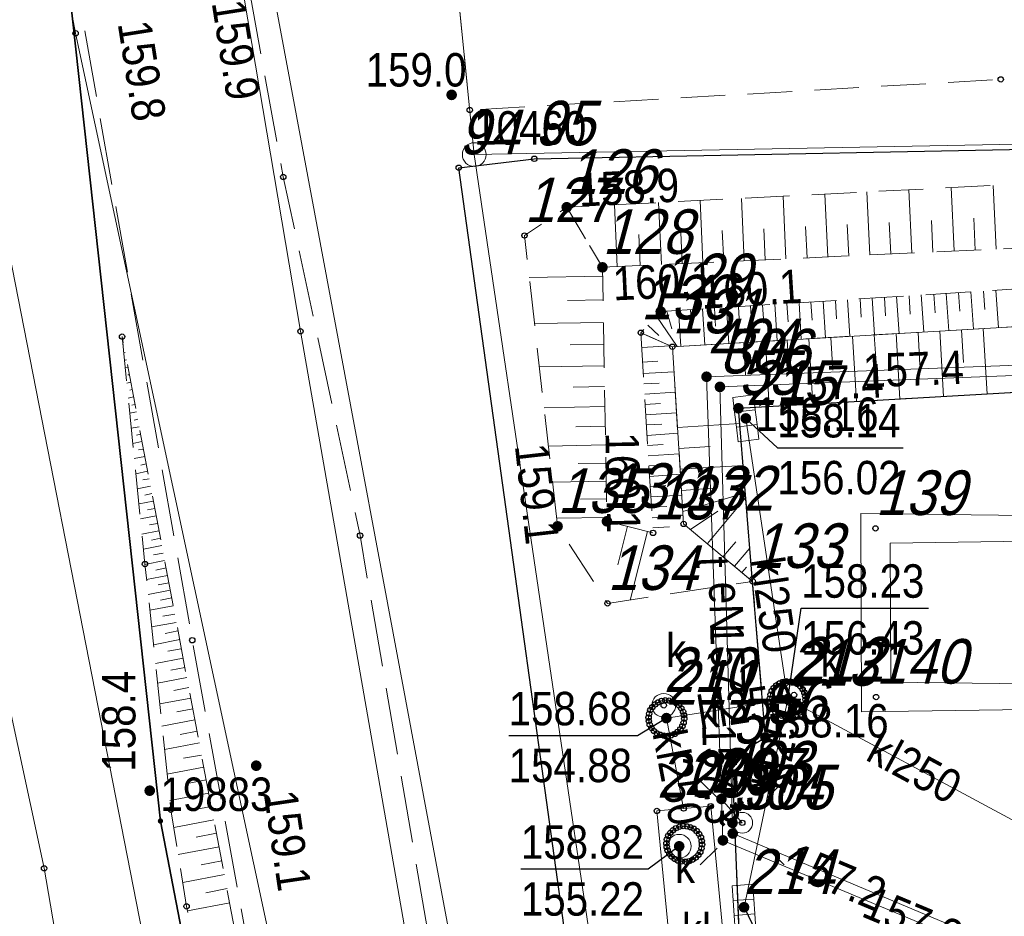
# Model space of a CAD drawing. Header units: metres. Extents: x 5548743 to 5556416, y 5707500 to 5714000.
# Tile 83 of 244: x 5554610 to 5554643, y 5709590 to 5709620. Entities that reach past the tile are written whole.
import ezdxf
from ezdxf.enums import TextEntityAlignment as Align

# ---------------------------------------------------------------- set-up
doc = ezdxf.new("R2010")
doc.units = ezdxf.units.M
for name, pattern in [('1.5_0.75', [2.25, 1.5, -0.75]), ('2.25_0.75', [3, 2.25, -0.75]), ('219-1000', [0])]:
    doc.linetypes.add(name, pattern=pattern)
doc.layers.get('0').update_dxf_attribs({"color": 2, "lineweight": 5})
doc.styles.get("Standard").update_dxf_attribs({"font": 'Working1250', "width": 0.75})
doc.linetypes.add('902-1000', pattern='A,5,0,[1,ksztalty.shx,S=1,R=0,X=0,Y=0],5', length=10)
doc.linetypes.add('otdn_1000', pattern='A,7,0,[21,ksztalty.shx,S=0.7,R=0,X=0,Y=0]', length=7)

# ---------------------------------------------------------------- blocks, each defined once
blk = doc.blocks.new('203')
at = {"linetype": 'Continuous', "lineweight": 0}
h = blk.add_hatch(color=0, dxfattribs=at)
edge = h.paths.add_edge_path()
edge.add_arc((0, 0), 0.09, 0, 360)
blk = doc.blocks.new('202')
at = {"color": 0, "linetype": 'Continuous', "lineweight": 0}
blk.add_circle((0, 0), 0.4, dxfattribs=at)
blk = doc.blocks.new('US05')
at = {"color": 0, "linetype": 'Continuous', "lineweight": 13}
for p, q in [((-0.75, -0.35), (-0.75, 0.35)), ((-0.75, 0.35), (-0.25, 0.35)), ((-0.25, -0.35), (-0.25, 0.35)), ((-0.25, 0.35), (0.25, 0.35)), ((0.25, -0.35), (0.25, 0.35)), ((0.25, 0.35), (0.75, 0.35)), ((0.75, -0.35), (0.75, 0.35)), ((-0.75, -0.35), (-0.25, -0.35)), ((-0.25, -0.35), (0.25, -0.35)), ((0.25, -0.35), (0.75, -0.35))]:
    blk.add_line(p, q, dxfattribs=at)
blk = doc.blocks.new('PW01')
at = {"linetype": 'Continuous', "lineweight": 13}
h = blk.add_hatch(color=0, dxfattribs=at)
edge = h.paths.add_edge_path()
edge.add_arc((0, 0), 0.18, 0, 360)
blk = doc.blocks.new('SM01')
at = {"color": 0, "linetype": 'Continuous', "lineweight": 13}
for p, q in [((-0.848, 0.848), (-1.414, 1.414)), ((0.849, 0.848), (1.414, 1.414)), ((-0.848, -0.849), (-1.414, -1.414)), ((0.849, -0.849), (1.414, -1.414))]:
    blk.add_line(p, q, dxfattribs=at)
blk.add_circle((0, 0), 0.35, dxfattribs=at)
blk = doc.blocks.new('US22')
at = {"color": 0, "linetype": 'Continuous', "lineweight": 0}
blk.add_circle((0, 0), 0.4, dxfattribs=at)
blk = doc.blocks.new('PIKIETAW1891')
at = {"color": 0}
blk.add_circle((0, 0), 0.09, dxfattribs=at)

msp = doc.modelspace()

# ---------------------------------------------------------------- linework, layer by layer
at = {"layer": '000 Inne (niezydentyfikowane)', "color": 7, "linetype": 'CONTINUOUS', "lineweight": 18, "flags": 128}
for points in [[(5554640.1, 5709612.61), (5554640, 5709614.74)], [(5554641.52, 5709612.68), (5554641.42, 5709614.81)], [(5554642.94, 5709612.74), (5554642.84, 5709614.88)], [(5554633.08, 5709612.29), (5554632.98, 5709614.38)], [(5554634.47, 5709612.35), (5554634.38, 5709614.45)], [(5554635.87, 5709612.42), (5554635.78, 5709614.52)], [(5554637.28, 5709612.48), (5554637.18, 5709614.59)], [(5554638.69, 5709612.55), (5554638.59, 5709614.67)], [(5554630.2, 5709612.15), (5554630.1, 5709614.23)], [(5554631.68, 5709612.22), (5554631.59, 5709614.31)], [(5554640.81, 5709612.64), (5554640.76, 5709613.71)], [(5554642.23, 5709612.71), (5554642.18, 5709613.78)], [(5554635.17, 5709612.38), (5554635.13, 5709613.43)], [(5554636.58, 5709612.45), (5554636.53, 5709613.5)], [(5554637.98, 5709612.51), (5554637.93, 5709613.57)], [(5554639.39, 5709612.58), (5554639.34, 5709613.64)], [(5554630.97, 5709612.19), (5554630.92, 5709613.23)], [(5554632.38, 5709612.25), (5554632.33, 5709613.3)], [(5554633.78, 5709612.32), (5554633.73, 5709613.37)], [(5554629.71, 5709611.83), (5554627.24, 5709611.79)], [(5554638.36, 5709611.07), (5554638.4, 5709610.45)], [(5554638.77, 5709611.09), (5554638.85, 5709609.86)], [(5554639.18, 5709611.12), (5554639.22, 5709610.5)], [(5554639.59, 5709611.15), (5554639.67, 5709609.91)], [(5554640.01, 5709611.17), (5554640.05, 5709610.55)], [(5554640.42, 5709611.2), (5554640.5, 5709609.96)], [(5554640.84, 5709611.23), (5554640.88, 5709610.6)], [(5554641.26, 5709611.25), (5554641.34, 5709610)], [(5554641.67, 5709611.28), (5554641.71, 5709610.66)], [(5554642.09, 5709611.31), (5554642.17, 5709610.05)], [(5554642.51, 5709611.33), (5554642.55, 5709610.71)], [(5554642.93, 5709611.36), (5554643.01, 5709610.1)], [(5554629.72, 5709611.04), (5554628.52, 5709611.02)], [(5554633.06, 5709610.73), (5554633.14, 5709609.52)], [(5554633.47, 5709610.76), (5554633.5, 5709610.15)], [(5554633.87, 5709610.78), (5554633.95, 5709609.57)], [(5554634.27, 5709610.81), (5554634.31, 5709610.2)], [(5554634.68, 5709610.83), (5554634.76, 5709609.62)], [(5554635.08, 5709610.86), (5554635.12, 5709610.25)], [(5554635.49, 5709610.89), (5554635.57, 5709609.67)], [(5554635.9, 5709610.91), (5554635.94, 5709610.3)], [(5554636.31, 5709610.94), (5554636.38, 5709609.71)], [(5554636.71, 5709610.96), (5554636.75, 5709610.35)], [(5554637.12, 5709610.99), (5554637.2, 5709609.76)], [(5554637.53, 5709611.02), (5554637.57, 5709610.4)], [(5554637.94, 5709611.04), (5554638.02, 5709609.81)], [(5554631.52, 5709610.49), (5554632.21, 5709609.47)], [(5554631.86, 5709610.65), (5554632.03, 5709610.06)], [(5554632.26, 5709610.68), (5554632.34, 5709609.48)], [(5554632.66, 5709610.7), (5554632.7, 5709610.1)], [(5554629.73, 5709610.28), (5554627.42, 5709610.24)], [(5554631.23, 5709610.19), (5554631.6, 5709609.84)], [(5554642.5, 5709610.07), (5554642.63, 5709607.87)], [(5554613.56, 5709609.77), (5554613.55, 5709609.77)], [(5554637.38, 5709609.77), (5554637.44, 5709608.67)], [(5554638.11, 5709609.82), (5554638.24, 5709607.62)], [(5554638.84, 5709609.86), (5554638.91, 5709608.76)], [(5554639.57, 5709609.9), (5554639.7, 5709607.7)], [(5554640.31, 5709609.94), (5554640.37, 5709608.85)], [(5554641.04, 5709609.99), (5554641.17, 5709607.79)], [(5554641.77, 5709610.03), (5554641.84, 5709608.93)], [(5554613.6, 5709609.52), (5554613.59, 5709609.52)], [(5554629.75, 5709609.54), (5554628.62, 5709609.52)], [(5554631.02, 5709609.43), (5554631.98, 5709609.49)], [(5554634.45, 5709609.6), (5554634.51, 5709608.5)], [(5554635.18, 5709609.64), (5554635.31, 5709607.45)], [(5554635.91, 5709609.69), (5554635.98, 5709608.59)], [(5554636.64, 5709609.73), (5554636.77, 5709607.53)], [(5554613.65, 5709609.27), (5554613.6, 5709609.26)], [(5554613.7, 5709609.02), (5554613.66, 5709609.01)], [(5554613.75, 5709608.77), (5554613.66, 5709608.75)], [(5554629.76, 5709608.82), (5554627.58, 5709608.78)], [(5554631.05, 5709608.94), (5554631.56, 5709608.97)], [(5554613.79, 5709608.52), (5554613.74, 5709608.51)], [(5554631.07, 5709608.56), (5554632.1, 5709608.62)], [(5554613.84, 5709608.27), (5554613.71, 5709608.24)], [(5554629.77, 5709608.12), (5554628.72, 5709608.1)], [(5554631.09, 5709608.21), (5554631.61, 5709608.24)], [(5554613.94, 5709607.77), (5554613.76, 5709607.73)], [(5554613.89, 5709608.02), (5554613.81, 5709608)], [(5554631.12, 5709607.86), (5554632.15, 5709607.93)], [(5554613.98, 5709607.52), (5554613.88, 5709607.5)], [(5554629.78, 5709607.45), (5554627.74, 5709607.41)], [(5554631.14, 5709607.52), (5554631.65, 5709607.55)], [(5554614.03, 5709607.27), (5554613.81, 5709607.23)], [(5554631.16, 5709607.17), (5554632.19, 5709607.24)], [(5554614.13, 5709606.77), (5554613.86, 5709606.72)], [(5554614.08, 5709607.02), (5554613.96, 5709606.99)], [(5554629.79, 5709606.79), (5554628.8, 5709606.77)], [(5554631.18, 5709606.83), (5554631.7, 5709606.86)], [(5554632.22, 5709606.74), (5554634.31, 5709606.88)], [(5554614.17, 5709606.52), (5554614.03, 5709606.49)], [(5554631.2, 5709606.48), (5554632.24, 5709606.55)], [(5554614.22, 5709606.27), (5554613.91, 5709606.21)], [(5554629.8, 5709606.16), (5554627.88, 5709606.12)], [(5554631.22, 5709606.14), (5554631.74, 5709606.17)], [(5554632.27, 5709606.04), (5554633.32, 5709606.11)], [(5554614.32, 5709605.77), (5554613.96, 5709605.7)], [(5554614.27, 5709606.02), (5554614.1, 5709605.99)], [(5554631.24, 5709605.79), (5554632.28, 5709605.86)], [(5554614.36, 5709605.52), (5554614.18, 5709605.48)], [(5554629.82, 5709605.54), (5554628.88, 5709605.53)], [(5554631.26, 5709605.45), (5554631.78, 5709605.48)], [(5554632.31, 5709605.34), (5554634.43, 5709605.47)], [(5554614.41, 5709605.27), (5554614.01, 5709605.19)], [(5554631.28, 5709605.1), (5554632.32, 5709605.17)], [(5554614.51, 5709604.77), (5554614.06, 5709604.68)], [(5554614.46, 5709605.02), (5554614.25, 5709604.98)], [(5554629.83, 5709604.94), (5554628.02, 5709604.91)], [(5554631.31, 5709604.76), (5554631.83, 5709604.79)], [(5554614.55, 5709604.52), (5554614.32, 5709604.47)], [(5554631.33, 5709604.41), (5554632.37, 5709604.47)], [(5554632.36, 5709604.63), (5554633.42, 5709604.7)], [(5554632.4, 5709603.92), (5554634.5, 5709604.55)], [(5554614.6, 5709604.27), (5554614.12, 5709604.18)], [(5554629.84, 5709604.35), (5554628.96, 5709604.33)], [(5554633.23, 5709602.84), (5554634.52, 5709604.39)], [(5554614.65, 5709604.02), (5554614.4, 5709603.97)], [(5554631.35, 5709604.06), (5554631.87, 5709604.09)], [(5554631.37, 5709603.71), (5554632.41, 5709603.78)], [(5554632.66, 5709603.31), (5554633.58, 5709603.93)], [(5554614.7, 5709603.77), (5554614.17, 5709603.67)], [(5554614.74, 5709603.52), (5554614.47, 5709603.47)], [(5554629.85, 5709603.72), (5554628.16, 5709603.69)], [(5554614.79, 5709603.27), (5554614.22, 5709603.16)], [(5554630.54, 5709603.42), (5554630.22, 5709602.12)], [(5554631.21, 5709603.25), (5554630.63, 5709600.94)], [(5554631.39, 5709603.37), (5554631.95, 5709603.4)], [(5554614.84, 5709603.02), (5554614.54, 5709602.96)], [(5554633.76, 5709602.4), (5554634.18, 5709602.9)], [(5554614.89, 5709602.77), (5554614.27, 5709602.65)], [(5554614.93, 5709602.52), (5554614.61, 5709602.46)], [(5554634.14, 5709602.08), (5554634.66, 5709602.69)], [(5554614.98, 5709602.27), (5554614.32, 5709602.14)], [(5554615.03, 5709602.02), (5554614.69, 5709601.95)], [(5554634.39, 5709601.87), (5554634.54, 5709602.05)], [(5554615.08, 5709601.77), (5554614.37, 5709601.63)], [(5554615.12, 5709601.52), (5554614.76, 5709601.45)], [(5554634.64, 5709601.66), (5554634.73, 5709601.77)], [(5554615.17, 5709601.27), (5554614.43, 5709601.13)], [(5554615.22, 5709601.01), (5554614.84, 5709600.94)], [(5554615.27, 5709600.75), (5554614.48, 5709600.6)], [(5554615.32, 5709600.47), (5554614.92, 5709600.4)], [(5554615.37, 5709600.19), (5554614.54, 5709600.04)], [(5554615.43, 5709599.91), (5554615, 5709599.82)], [(5554615.49, 5709599.61), (5554614.61, 5709599.44)], [(5554615.54, 5709599.3), (5554615.09, 5709599.22)], [(5554615.6, 5709598.99), (5554614.67, 5709598.81)], [(5554615.66, 5709598.67), (5554615.19, 5709598.58)], [(5554615.73, 5709598.34), (5554614.74, 5709598.15)], [(5554615.79, 5709598), (5554615.29, 5709597.9)], [(5554615.86, 5709597.64), (5554614.82, 5709597.45)], [(5554615.93, 5709597.28), (5554615.39, 5709597.18)], [(5554616, 5709596.91), (5554614.89, 5709596.7)], [(5554616.07, 5709596.53), (5554615.5, 5709596.42)], [(5554616.15, 5709596.14), (5554614.98, 5709595.91)], [(5554616.22, 5709595.73), (5554615.62, 5709595.62)], [(5554616.3, 5709595.32), (5554615.06, 5709595.08)], [(5554616.38, 5709594.89), (5554615.75, 5709594.77)], [(5554616.47, 5709594.45), (5554615.16, 5709594.2)], [(5554616.55, 5709594), (5554615.88, 5709593.87)], [(5554616.64, 5709593.55), (5554615.29, 5709593.29)], [(5554616.72, 5709593.1), (5554616.04, 5709592.97)], [(5554616.81, 5709592.64), (5554615.44, 5709592.38)], [(5554616.9, 5709592.17), (5554616.21, 5709592.04)], [(5554616.99, 5709591.71), (5554615.59, 5709591.44)], [(5554617.08, 5709591.24), (5554616.37, 5709591.1)], [(5554617.17, 5709590.76), (5554615.75, 5709590.49)]]:
    msp.add_lwpolyline(points, dxfattribs=at)
at = {"layer": '216-obręb ewidencyjny', "color": 7, "linetype": 'CONTINUOUS', "lineweight": 25, "flags": 128}
for points in [[(5555256.15, 5709556.47), (5555010.66, 5709588.18), (5555014.08, 5709614.94), (5555004.95, 5709615.36), (5555002.58, 5709615.56), (5554879.17, 5709626.54), (5554702.25, 5709646.33), (5554701.94, 5709646.42), (5554667.79, 5709656.98), (5554640.74, 5709652.53), (5554641.5, 5709658.27), (5554621.17, 5709654.39), (5554605.07, 5709652.74), (5554608.31, 5709640.8), (5554611.39, 5709625), (5554614.84, 5709593.51), (5554621.43, 5709559.47), (5554623.68, 5709547.83), (5554172.37, 5709623.65), (5554130.29, 5709630.74), (5554132.49, 5709638.43), (5554139.83, 5709664.15)], [(5554139.83, 5709664.15), (5554132.49, 5709638.43), (5554130.29, 5709630.74), (5554172.37, 5709623.65), (5554623.68, 5709547.83), (5554621.43, 5709559.47), (5554614.84, 5709593.51), (5554611.39, 5709625), (5554608.31, 5709640.8), (5554605.07, 5709652.74), (5554621.17, 5709654.39), (5554641.5, 5709658.27), (5554640.74, 5709652.53), (5554667.79, 5709656.98), (5554701.94, 5709646.42), (5554702.25, 5709646.33), (5554879.17, 5709626.54), (5555002.58, 5709615.56), (5555004.95, 5709615.36), (5555014.08, 5709614.94), (5555010.66, 5709588.18), (5555256.15, 5709556.47)]]:
    msp.add_lwpolyline(points, dxfattribs=at)
at = {"layer": '217-kontur klasyfikacyjny', "color": 3, "linetype": 'CONTINUOUS', "lineweight": 18, "flags": 128}
for points in [[(5554614.84, 5709593.51), (5554611.39, 5709625)], [(5554621.43, 5709559.47), (5554614.84, 5709593.51)]]:
    msp.add_lwpolyline(points, dxfattribs=at)
at = {"layer": '218-kontur użytku gruntowego', "color": 3, "linetype": 'CONTINUOUS', "lineweight": 18, "flags": 128}
for points in [[(5554623.71, 5709632.74), (5554625.39, 5709615.92)], [(5554625.39, 5709615.92), (5554623.71, 5709632.74)], [(5554611.39, 5709625), (5554614.84, 5709593.51)], [(5554614.84, 5709593.51), (5554611.39, 5709625)], [(5554625.39, 5709615.92), (5554701.97, 5709617.38)], [(5554701.97, 5709617.38), (5554625.39, 5709615.92)], [(5554632.15, 5709570.19), (5554625.39, 5709615.92)], [(5554625.39, 5709615.92), (5554632.15, 5709570.19)], [(5554614.84, 5709593.51), (5554621.43, 5709559.47)], [(5554621.43, 5709559.47), (5554614.84, 5709593.51)]]:
    msp.add_lwpolyline(points, dxfattribs=at)
at = {"layer": '219-działka ewidencyjna', "color": 7, "linetype": '219-1000', "lineweight": 18, "flags": 128}
for points in [[(5554623.71, 5709632.74), (5554625.39, 5709615.92)], [(5554611.39, 5709625), (5554614.84, 5709593.51)], [(5554625.39, 5709615.92), (5554701.97, 5709617.38)], [(5554625.39, 5709615.92), (5554632.15, 5709570.19)], [(5554614.84, 5709593.51), (5554621.43, 5709559.47)]]:
    msp.add_lwpolyline(points, dxfattribs=at)
at = {"layer": 'jezdnia', "color": 7, "linetype": '2.25_0.75', "lineweight": 18, "flags": 128}
msp.add_lwpolyline([(5554658.91, 5709371.87), (5554664.53, 5709372.48), (5554659.59, 5709396.48), (5554650.9, 5709444.26), (5554651.28, 5709445.47), (5554651.86, 5709446.44), (5554652.7, 5709447.03), (5554653.9, 5709447.4), (5554654.71, 5709447.41), (5554655.85, 5709447.23), (5554656, 5709451.36), (5554653.44, 5709452.64), (5554652, 5709453.72), (5554650.59, 5709454.9), (5554649.2, 5709456.29), (5554648.4, 5709457.78), (5554639.8, 5709504.06), (5554632.33, 5709545.21), (5554629.23, 5709561.24), (5554627.12, 5709570.55), (5554621.55, 5709603.11), (5554618.97, 5709615.17), (5554615.23, 5709635.78), (5554612.33, 5709652.7), (5554606.36, 5709651.55), (5554608.39, 5709640.6), (5554611.47, 5709624.79), (5554615.91, 5709599.59), (5554620.58, 5709573.98), (5554624.02, 5709556.46), (5554630.29, 5709523.6), (5554636.37, 5709489.81), (5554643.04, 5709453.66), (5554650.3, 5709414.32)], close=True, dxfattribs=at)
at = {"layer": 'komora podziemna', "color": 34, "linetype": 'CONTINUOUS', "lineweight": 18, "flags": 128}
for points in [[(5554636.31, 5709597.15), (5554636.21, 5709597.08), (5554636.09, 5709597.03), (5554635.97, 5709597.01), (5554635.84, 5709597.02), (5554635.72, 5709597.05), (5554635.61, 5709597.1), (5554635.51, 5709597.18), (5554635.43, 5709597.28), (5554635.37, 5709597.39), (5554635.34, 5709597.51), (5554635.33, 5709597.63), (5554635.35, 5709597.76), (5554635.39, 5709597.88), (5554635.46, 5709597.98), (5554635.55, 5709598.07), (5554635.65, 5709598.14), (5554635.77, 5709598.19), (5554635.89, 5709598.21), (5554636.02, 5709598.2), (5554636.14, 5709598.17), (5554636.25, 5709598.12), (5554636.35, 5709598.04), (5554636.43, 5709597.94), (5554636.49, 5709597.83), (5554636.52, 5709597.71), (5554636.53, 5709597.59), (5554636.51, 5709597.46), (5554636.47, 5709597.34), (5554636.4, 5709597.24)], [(5554632.45, 5709596.95), (5554632.43, 5709596.82), (5554632.39, 5709596.7), (5554632.32, 5709596.6), (5554632.23, 5709596.51), (5554632.13, 5709596.44), (5554632.01, 5709596.39), (5554631.89, 5709596.37), (5554631.76, 5709596.38), (5554631.64, 5709596.41), (5554631.53, 5709596.46), (5554631.43, 5709596.54), (5554631.35, 5709596.64), (5554631.29, 5709596.75), (5554631.26, 5709596.87), (5554631.25, 5709596.99), (5554631.27, 5709597.12), (5554631.31, 5709597.24), (5554631.38, 5709597.34), (5554631.47, 5709597.43), (5554631.57, 5709597.5), (5554631.69, 5709597.55), (5554631.81, 5709597.57), (5554631.94, 5709597.56), (5554632.06, 5709597.53), (5554632.17, 5709597.48), (5554632.27, 5709597.4), (5554632.35, 5709597.3), (5554632.41, 5709597.19), (5554632.44, 5709597.07)], [(5554631.91, 5709593.01), (5554631.98, 5709593.11), (5554632.07, 5709593.2), (5554632.17, 5709593.27), (5554632.29, 5709593.32), (5554632.41, 5709593.34), (5554632.54, 5709593.33), (5554632.66, 5709593.3), (5554632.77, 5709593.25), (5554632.87, 5709593.17), (5554632.95, 5709593.07), (5554633.01, 5709592.96), (5554633.04, 5709592.84), (5554633.05, 5709592.72), (5554633.03, 5709592.59), (5554632.99, 5709592.47), (5554632.92, 5709592.37), (5554632.83, 5709592.28), (5554632.73, 5709592.21), (5554632.61, 5709592.16), (5554632.49, 5709592.14), (5554632.36, 5709592.15), (5554632.24, 5709592.18), (5554632.13, 5709592.23), (5554632.03, 5709592.31), (5554631.95, 5709592.41), (5554631.89, 5709592.52), (5554631.86, 5709592.64), (5554631.85, 5709592.76), (5554631.87, 5709592.89)]]:
    msp.add_lwpolyline(points, close=True, dxfattribs=at)
at = {"layer": 'krawężnik', "color": 7, "linetype": 'CONTINUOUS', "lineweight": 25, "flags": 128}
msp.add_lwpolyline([(5554677.81, 5709590.15), (5554664.18, 5709590.22), (5554664.24, 5709579.54), (5554634.7, 5709579.65), (5554634.06, 5709595.67), (5554635.18, 5709596.32), (5554634.75, 5709601.57), (5554634.27, 5709607.39), (5554649.64, 5709608.28), (5554665.87, 5709609.13), (5554667.05, 5709599.23), (5554667.12, 5709597.37), (5554672.04, 5709597.45), (5554675.79, 5709597.52)], dxfattribs=at)
at = {"layer": 'obszar utwardzony', "color": 7, "linetype": '2.25_0.75', "lineweight": 18, "flags": 128}
msp.add_lwpolyline([(5554677.91, 5709600.06), (5554677.7, 5709599.31), (5554677.04, 5709598.2), (5554676.49, 5709597.72), (5554675.79, 5709597.52), (5554672.04, 5709597.45), (5554667.12, 5709597.37), (5554667.05, 5709599.23), (5554665.87, 5709609.13), (5554649.64, 5709608.28), (5554634.27, 5709607.39), (5554634.75, 5709601.57), (5554635.18, 5709596.32), (5554634.06, 5709595.67), (5554634.7, 5709579.65), (5554664.24, 5709579.54), (5554664.18, 5709590.22), (5554677.81, 5709590.15), (5554678.03, 5709590.03)], close=True, dxfattribs=at)
at = {"layer": 'ogrodzenie trwałe', "color": 7, "linetype": '902-1000', "lineweight": 25, "flags": 128}
for points in [[(5554624.87, 5709615.48), (5554627.41, 5709615.78), (5554647.95, 5709616.18), (5554701.93, 5709617.3), (5554702.05, 5709622.93), (5554728.35, 5709621.99), (5554746.46, 5709621.35), (5554749.56, 5709623.61), (5554750.11, 5709626.1)], [(5554648.86, 5709466.15), (5554643.91, 5709492.37), (5554641.9, 5709500.57), (5554630.47, 5709563.93), (5554629.61, 5709579.45), (5554629.45, 5709582.41), (5554624.87, 5709615.48)]]:
    msp.add_lwpolyline(points, dxfattribs=at)
at = {"layer": 'osadnik  szambo', "color": 34, "linetype": 'CONTINUOUS', "lineweight": 18, "flags": 128}
msp.add_lwpolyline([(5554631.53, 5709593.85), (5554632.43, 5709593.93), (5554633.34, 5709594.01), (5554634.51, 5709581.86), (5554632.71, 5709581.71)], close=True, dxfattribs=at)
at = {"layer": 'przewód elektroenergetyczny podziemny', "color": 1, "linetype": 'CONTINUOUS', "lineweight": 18, "flags": 128}
for points in [[(5554651.41, 5709608.79), (5554633.65, 5709608.11), (5554634.07, 5709593.45)], [(5554634.07, 5709593.45), (5554634.08, 5709593.09), (5554662.99, 5709580.92), (5554663.29, 5709580.66)], [(5554634.07, 5709593.45), (5554634.4, 5709593.45)]]:
    msp.add_lwpolyline(points, dxfattribs=at)
at = {"layer": 'przewód kanalizacyjny', "color": 34, "linetype": 'CONTINUOUS', "lineweight": 18, "flags": 128}
for points in [[(5554621.67, 5709547.97), (5554619.2, 5709559.26), (5554614.23, 5709589.77), (5554608.76, 5709617.68), (5554602.07, 5709652.86), (5554605.94, 5709655.91), (5554611.07, 5709659.82), (5554613.37, 5709661.63), (5554605.79, 5709707.36), (5554596.25, 5709754.27), (5554591.82, 5709777.21), (5554590.95, 5709785.95), (5554589.07, 5709797.29), (5554588.14, 5709807.44), (5554588.97, 5709814.09), (5554591.82, 5709825.03), (5554596.59, 5709838.94), (5554598.26, 5709847.02)], [(5554635.93, 5709597.61), (5554634.52, 5709607.05)], [(5554635.93, 5709597.61), (5554631.85, 5709596.97), (5554632.43, 5709593.93)], [(5554634.46, 5709590.61), (5554635.93, 5709597.61)], [(5554643.76, 5709593.39), (5554635.93, 5709597.61)]]:
    msp.add_lwpolyline(points, dxfattribs=at)
at = {"layer": 'przewód telekomunikacyjny podziemny', "color": 30, "linetype": 'CONTINUOUS', "lineweight": 18, "flags": 128}
for points in [[(5554611.99, 5709620), (5554605.74, 5709653.11), (5554598.77, 5709689.93)], [(5554617.6, 5709548.65), (5554617.08, 5709550.51), (5554616.13, 5709557.55), (5554615.71, 5709564.01), (5554610.93, 5709591.92), (5554608.23, 5709604.46), (5554604.56, 5709621.27), (5554600.27, 5709639.96), (5554597.48, 5709657.36), (5554597.89, 5709666.66)], [(5554612.33, 5709652.7), (5554619.55, 5709609.98), (5554623.12, 5709589.54), (5554629.02, 5709556.89), (5554636.14, 5709518.27), (5554642.17, 5709487.96), (5554645.79, 5709471.05), (5554649.61, 5709451.24), (5554662.91, 5709380.65), (5554664.92, 5709368.69), (5554670.16, 5709351.61), (5554673.16, 5709333.79), (5554678.66, 5709299.63), (5554685.34, 5709263.51), (5554690.84, 5709235.53), (5554692.14, 5709229.68), (5554697.24, 5709225.07)], [(5554617.57, 5709627.13), (5554626.14, 5709581.23), (5554633.6, 5709540.88), (5554642.21, 5709491.81), (5554647.76, 5709461.21), (5554649.7, 5709456.93), (5554652.39, 5709455.14), (5554652.51, 5709443.5)], [(5554611.99, 5709620), (5554619.29, 5709585.94), (5554626.13, 5709546.96), (5554633.52, 5709506.36), (5554639.31, 5709474.86), (5554643.97, 5709450.04), (5554648.73, 5709423.61), (5554655.96, 5709386.68), (5554660.9, 5709362.42)], [(5554652.03, 5709609.15), (5554633.2, 5709608.45), (5554633.7, 5709594.25)], [(5554633.7, 5709594.25), (5554633.75, 5709592.86), (5554662.88, 5709580.67), (5554663.29, 5709580.66)], [(5554633.7, 5709594.25), (5554634.4, 5709593.45)]]:
    msp.add_lwpolyline(points, dxfattribs=at)
at = {"layer": 'rzedna-Atr2', "color": 7, "flags": 128}
for points in [[(5554634.52, 5709607.05), (5554635.58, 5709606.06), (5554639.807, 5709606.06)], [(5554635.93, 5709597.61), (5554636.38, 5709600.67), (5554640.663, 5709600.67)], [(5554631.85, 5709596.97), (5554630.88, 5709596.38), (5554626.549, 5709596.38)], [(5554632.28, 5709592.66), (5554631.24, 5709591.89), (5554626.957, 5709591.89)], [(5554634.46, 5709590.61), (5554635.37, 5709588.72), (5554639.693, 5709588.72)]]:
    msp.add_lwpolyline(points, dxfattribs=at)
at = {"layer": 'skarpa nieumocniona', "color": 7, "linetype": '1.5_0.75', "lineweight": 18, "flags": 128}
for points in [[(5554629.7, 5709612.13), (5554647.4, 5709612.95), (5554670.62, 5709613.6), (5554672.99, 5709615.5), (5554647.47, 5709615.12), (5554628.5, 5709614.15)], [(5554629.7, 5709612.13), (5554647.4, 5709612.95), (5554670.62, 5709613.6), (5554672.99, 5709615.5), (5554647.47, 5709615.12), (5554628.5, 5709614.15)], [(5554630.99, 5709609.93), (5554631.4, 5709603.2), (5554629.85, 5709603.59), (5554629.7, 5709612.13), (5554628.5, 5709614.15), (5554627.08, 5709613.2), (5554628.19, 5709603.42), (5554629.87, 5709600.83), (5554634.75, 5709601.57), (5554632.43, 5709603.5), (5554632.05, 5709609.46)], [(5554630.99, 5709609.93), (5554631.4, 5709603.2), (5554629.85, 5709603.59), (5554629.7, 5709612.13), (5554628.5, 5709614.15), (5554627.08, 5709613.2), (5554628.19, 5709603.42), (5554629.87, 5709600.83), (5554634.75, 5709601.57), (5554632.43, 5709603.5), (5554632.05, 5709609.46)], [(5554632.05, 5709609.46), (5554649.43, 5709610.48), (5554667.81, 5709611.34), (5554667.98, 5709612.57), (5554649.17, 5709611.76), (5554631.66, 5709610.64), (5554630.99, 5709609.93)], [(5554632.05, 5709609.46), (5554649.43, 5709610.48), (5554667.81, 5709611.34), (5554667.98, 5709612.57), (5554649.17, 5709611.76), (5554631.66, 5709610.64), (5554630.99, 5709609.93)], [(5554613.55, 5709609.8), (5554614.32, 5709602.15), (5554615.19, 5709593.89), (5554615.72, 5709590.64), (5554621.43, 5709560.7), (5554623.75, 5709547.62), (5554624.93, 5709541.12), (5554633.42, 5709497.04), (5554638.83, 5709463.53), (5554639.21, 5709461.28), (5554641.36, 5709459.63), (5554638.26, 5709477.44), (5554634.52, 5709498.15), (5554628.08, 5709533.17), (5554624.15, 5709554.27), (5554618.08, 5709585.95)], [(5554613.55, 5709609.8), (5554614.32, 5709602.15), (5554615.19, 5709593.89), (5554615.72, 5709590.64), (5554621.43, 5709560.7), (5554623.75, 5709547.62), (5554624.93, 5709541.12), (5554633.42, 5709497.04), (5554638.83, 5709463.53), (5554639.21, 5709461.28), (5554641.36, 5709459.63), (5554638.26, 5709477.44), (5554634.52, 5709498.15), (5554628.08, 5709533.17), (5554624.15, 5709554.27), (5554618.08, 5709585.95)]]:
    msp.add_lwpolyline(points, close=True, dxfattribs=at)
at = {"layer": 'skarpa umocniona', "color": 7, "linetype": 'CONTINUOUS', "lineweight": 18, "flags": 128}
msp.add_lwpolyline([(5554634.75, 5709601.57), (5554634.27, 5709607.39), (5554649.64, 5709608.28), (5554665.87, 5709609.13), (5554667.05, 5709599.23), (5554669.04, 5709601.73), (5554667.81, 5709611.34), (5554649.43, 5709610.48), (5554632.05, 5709609.46), (5554632.43, 5709603.5)], close=True, dxfattribs=at)
msp.add_lwpolyline([(5554634.75, 5709601.57), (5554634.27, 5709607.39), (5554649.64, 5709608.28), (5554665.87, 5709609.13), (5554667.05, 5709599.23), (5554669.04, 5709601.73), (5554667.81, 5709611.34), (5554649.43, 5709610.48), (5554632.05, 5709609.46), (5554632.43, 5709603.5)], close=True, dxfattribs=at)
at = {"layer": 'teren zalesiony', "color": 7, "linetype": '1.5_0.75', "lineweight": 18, "flags": 128}
msp.add_lwpolyline([(5554623.71, 5709632.74), (5554625.24, 5709617.42), (5554643.09, 5709618.45), (5554672.59, 5709619.44), (5554698.96, 5709617.32), (5554701.97, 5709617.38), (5554702.15, 5709639.46), (5554696.5, 5709642.35), (5554686.71, 5709644.13), (5554669.11, 5709651.21), (5554639.56, 5709647.48)], close=True, dxfattribs=at)
at = {"layer": 'ściana oporowa (linia)', "color": 0, "lineweight": 18}
for p, q in [((5554638.407, 5709597.184), (5554638.382, 5709603.846)), ((5554638.382, 5709603.846), (5554650.12, 5709603.71)), ((5554650.101, 5709597.35), (5554638.407, 5709597.184))]:
    msp.add_line(p, q, dxfattribs=at)
at = {"layer": 'ściana oporowa (linia)', "color": 0, "linetype": 'otdn_1000', "lineweight": 18}
for p, q in [((5554639.378, 5709602.854), (5554650.12, 5709603.01)), ((5554639.393, 5709598.176), (5554639.378, 5709602.854)), ((5554650.099, 5709598.05), (5554639.393, 5709598.176))]:
    msp.add_line(p, q, dxfattribs=at)

# ---------------------------------------------------------------- block references
at = {"layer": '202-punkt graniczny', "color": 7, "linetype": 'CONTINUOUS', "lineweight": 18}
msp.add_blockref('202', (5554625.39, 5709615.92), dxfattribs=at)
at = {"layer": '203-punkt graniczny', "color": 7, "linetype": 'CONTINUOUS', "lineweight": 18}
msp.add_blockref('203', (5554614.84, 5709593.51), dxfattribs=at)
at = {"layer": 'kratka ściekowa', "color": 34, "linetype": 'CONTINUOUS', "lineweight": 18}
for p, rotation in [((5554634.52, 5709607.05), 277.062), ((5554634.46, 5709590.61), 273.96)]:
    msp.add_blockref('US05', p, dxfattribs=dict(at, rotation=rotation))
at = {"layer": 'latarnia', "color": 7, "linetype": 'CONTINUOUS', "lineweight": 18}
msp.add_blockref('SM01', (5554634.4, 5709593.45), dxfattribs=at)
at = {"layer": 'pikieta naturalna', "color": 7, "linetype": 'CONTINUOUS', "lineweight": 13}
for p in [(5554624.63, 5709617.93), (5554628.5, 5709614.15), (5554629.7, 5709612.13), (5554631.66, 5709610.64), (5554628.19, 5709603.42), (5554629.85, 5709603.59), (5554618.06, 5709595.37), (5554614.48, 5709594.53)]:
    msp.add_blockref('PW01', p, dxfattribs=at)
at = {"layer": 'pikieta sztuczna', "color": 7, "linetype": 'CONTINUOUS', "lineweight": 13}
for p in [(5554634.27, 5709607.39), (5554635.18, 5709596.32)]:
    msp.add_blockref('PW01', p, dxfattribs=at)
at = {"layer": 'Punkt roboczy BDOT GESUT K1', "color": 6, "linetype": 'CONTINUOUS', "lineweight": 18}
for p in [(5554611.99, 5709620), (5554611.99, 5709620), (5554643.09, 5709618.45), (5554624.63, 5709617.93), (5554625.24, 5709617.42), (5554627.41, 5709615.78), (5554624.87, 5709615.48), (5554624.87, 5709615.48), (5554618.97, 5709615.17), (5554628.5, 5709614.15), (5554628.5, 5709614.15), (5554628.5, 5709614.15), (5554627.08, 5709613.2), (5554629.7, 5709612.13), (5554629.7, 5709612.13), (5554629.7, 5709612.13), (5554631.66, 5709610.64), (5554631.66, 5709610.64), (5554619.55, 5709609.98), (5554613.55, 5709609.8), (5554630.99, 5709609.93), (5554630.99, 5709609.93), (5554632.05, 5709609.46), (5554632.05, 5709609.46), (5554632.05, 5709609.46), (5554633.2, 5709608.45), (5554633.2, 5709608.45), (5554633.65, 5709608.11), (5554633.65, 5709608.11), (5554634.27, 5709607.39), (5554634.27, 5709607.39), (5554634.27, 5709607.39), (5554634.27, 5709607.39), (5554634.52, 5709607.05), (5554634.52, 5709607.05), (5554634.52, 5709607.05), (5554628.19, 5709603.42), (5554628.19, 5709603.42), (5554629.85, 5709603.59), (5554629.85, 5709603.59), (5554632.43, 5709603.5), (5554632.43, 5709603.5), (5554621.55, 5709603.11), (5554631.4, 5709603.2), (5554638.88, 5709603.35), (5554614.32, 5709602.15), (5554634.75, 5709601.57), (5554634.75, 5709601.57), (5554634.75, 5709601.57), (5554634.75, 5709601.57), (5554629.87, 5709600.83), (5554615.91, 5709599.59), (5554635.55, 5709598.07), (5554635.65, 5709598.14), (5554635.77, 5709598.19), (5554635.89, 5709598.21), (5554636.02, 5709598.2), (5554636.14, 5709598.17), (5554636.25, 5709598.12), (5554635.35, 5709597.76), (5554635.39, 5709597.88), (5554635.46, 5709597.98), (5554636.14, 5709597.75), (5554636.35, 5709598.04), (5554636.43, 5709597.94), (5554636.49, 5709597.83), (5554631.47, 5709597.43), (5554631.57, 5709597.5), (5554631.69, 5709597.55), (5554631.76, 5709597.4), (5554631.81, 5709597.57), (5554631.94, 5709597.56), (5554632.06, 5709597.53), (5554632.17, 5709597.48), (5554632.27, 5709597.4), (5554635.33, 5709597.63), (5554635.34, 5709597.51), (5554635.93, 5709597.61), (5554635.93, 5709597.61), (5554635.93, 5709597.61), (5554635.93, 5709597.61), (5554635.93, 5709597.61), (5554636.51, 5709597.46), (5554636.52, 5709597.71), (5554636.53, 5709597.59), (5554638.9, 5709597.68), (5554631.27, 5709597.12), (5554631.31, 5709597.24), (5554631.38, 5709597.34), (5554632.35, 5709597.3), (5554632.41, 5709597.19), (5554632.44, 5709597.07), (5554635.37, 5709597.39), (5554635.43, 5709597.28), (5554635.51, 5709597.18), (5554635.61, 5709597.1), (5554636.21, 5709597.08), (5554636.31, 5709597.15), (5554636.4, 5709597.24), (5554636.47, 5709597.34), (5554631.25, 5709596.99), (5554631.26, 5709596.87), (5554631.29, 5709596.75), (5554631.85, 5709596.97), (5554631.85, 5709596.97), (5554632.43, 5709596.82), (5554632.45, 5709596.95), (5554635.72, 5709597.05), (5554635.84, 5709597.02), (5554635.97, 5709597.01), (5554636.09, 5709597.03), (5554631.35, 5709596.64), (5554631.43, 5709596.54), (5554631.53, 5709596.46), (5554631.64, 5709596.41), (5554632.13, 5709596.44), (5554632.23, 5709596.51), (5554632.32, 5709596.6), (5554632.39, 5709596.7), (5554631.76, 5709596.38), (5554631.89, 5709596.37), (5554632.01, 5709596.39), (5554635.18, 5709596.32), (5554635.18, 5709596.32), (5554635.18, 5709596.32), (5554634.06, 5709595.67), (5554634.06, 5709595.67), (5554618.06, 5709595.37), (5554614.48, 5709594.53), (5554633.7, 5709594.25), (5554633.7, 5709594.25), (5554633.7, 5709594.25), (5554633.7, 5709594.25), (5554615.19, 5709593.89), (5554631.53, 5709593.85), (5554632.43, 5709593.93), (5554632.43, 5709593.93), (5554633.34, 5709594.01), (5554634.07, 5709593.45), (5554634.07, 5709593.45), (5554634.07, 5709593.45), (5554634.07, 5709593.45), (5554634.4, 5709593.45), (5554634.4, 5709593.45), (5554634.4, 5709593.45), (5554631.98, 5709593.11), (5554632.07, 5709593.2), (5554632.17, 5709593.27), (5554632.29, 5709593.32), (5554632.41, 5709593.34), (5554632.54, 5709593.33), (5554632.66, 5709593.3), (5554632.77, 5709593.25), (5554632.87, 5709593.17), (5554631.85, 5709592.76), (5554631.87, 5709592.89), (5554631.91, 5709593.01), (5554632.95, 5709593.07), (5554633.01, 5709592.96), (5554633.04, 5709592.84), (5554633.75, 5709592.86), (5554633.75, 5709592.86), (5554634.08, 5709593.09), (5554634.08, 5709593.09), (5554631.86, 5709592.64), (5554631.89, 5709592.52), (5554632.28, 5709592.66), (5554632.28, 5709592.66), (5554632.99, 5709592.47), (5554633.03, 5709592.59), (5554633.05, 5709592.72), (5554631.95, 5709592.41), (5554632.03, 5709592.31), (5554632.13, 5709592.23), (5554632.24, 5709592.18), (5554632.36, 5709592.15), (5554632.49, 5709592.14), (5554632.61, 5709592.16), (5554632.73, 5709592.21), (5554632.83, 5709592.28), (5554632.92, 5709592.37), (5554610.93, 5709591.92), (5554615.72, 5709590.64), (5554634.46, 5709590.61), (5554634.46, 5709590.61), (5554634.46, 5709590.61)]:
    msp.add_blockref('PIKIETAW1891', p, dxfattribs=at)
at = {"layer": 'rzedna', "color": 30, "linetype": 'CONTINUOUS', "lineweight": 18}
for p in [(5554633.2, 5709608.45), (5554633.7, 5709594.25), (5554633.75, 5709592.86)]:
    msp.add_blockref('PW01', p, dxfattribs=at)
at = {"layer": 'rzedna', "color": 1, "linetype": 'CONTINUOUS', "lineweight": 18}
for p in [(5554633.65, 5709608.11), (5554634.07, 5709593.45), (5554634.08, 5709593.09)]:
    msp.add_blockref('PW01', p, dxfattribs=at)
at = {"layer": 'rzedna', "color": 34, "linetype": 'CONTINUOUS', "lineweight": 18}
for p in [(5554634.52, 5709607.05), (5554635.93, 5709597.61), (5554631.85, 5709596.97), (5554632.28, 5709592.66), (5554634.46, 5709590.61)]:
    msp.add_blockref('PW01', p, dxfattribs=at)
at = {"layer": 'właz do komory lub kanału - okrągły', "color": 7, "linetype": 'CONTINUOUS', "lineweight": 18}
for p in [(5554636.14, 5709597.75), (5554631.76, 5709597.4), (5554632.28, 5709592.66)]:
    msp.add_blockref('US22', p, dxfattribs=at)

# ---------------------------------------------------------------- texts
at = {"layer": '202-punkt graniczny-Atr103', "color": 7, "width": 0.9}
msp.add_text('10460', height=1.125, dxfattribs=at).set_placement((5554625.39, 5709615.92), align=Align.BOTTOM_LEFT)
msp.add_text('10460', height=1.125, dxfattribs=at).set_placement((5554625.39, 5709615.92), align=Align.BOTTOM_LEFT)
at = {"layer": '203-punkt graniczny-Atr103', "color": 7, "width": 0.9}
msp.add_text('19883', height=1.125, dxfattribs=at).set_placement((5554614.84, 5709593.51), align=Align.BOTTOM_LEFT)
msp.add_text('19883', height=1.125, dxfattribs=at).set_placement((5554614.84, 5709593.51), align=Align.BOTTOM_LEFT)
at = {"layer": 'osadnik  szambo-Atr17', "color": 34, "width": 0.9}
msp.add_text('kl', height=1.125, dxfattribs=at).set_placement((5554632.37, 5709589.28))
at = {"layer": 'pikieta naturalna-Atr2', "color": 7, "width": 0.9}
for s, rotation, p in [('159.9', 278.985, (5554616.56, 5709621.03)), ('159.8', 278.985, (5554613.4, 5709620.33)), ('158.9', 2.927, (5554628.92, 5709614.17)), ('160.1', 3.659, (5554633.05, 5709610.73)), ('160.1', 271.006, (5554629.8, 5709606.57)), ('158.4', 90, (5554614, 5709595.17)), ('159.1', 278.409, (5554618.31, 5709594.45))]:
    msp.add_text(s, height=1.125, rotation=rotation, dxfattribs=at).set_placement(p)
msp.add_text('159.0', height=1.125, dxfattribs=at).set_placement((5554621.74, 5709618.21))
for s, rotation, p in [('160.1', 2.652, (5554630.02, 5709612.14)), ('159.1', 276.475, (5554627.87, 5709606.26))]:
    msp.add_text(s, height=1.125, rotation=rotation, dxfattribs=at).set_placement(p, align=Align.TOP_LEFT)
at = {"layer": 'pikieta sztuczna-Atr2', "color": 7, "width": 0.9}
for p in [(5554634.84, 5709606.63), (5554635.18, 5709596.32)]:
    msp.add_text('158.16', height=1.125, dxfattribs=at).set_placement(p)
at = {"layer": 'przewód elektroenergetyczny podziemny-Atr1', "color": 1, "width": 0.9}
msp.add_text('eN', height=1.125, rotation=271.641, dxfattribs=at).set_placement((5554633.84, 5709601.56), align=Align.MIDDLE_LEFT)
at = {"layer": 'przewód kanalizacyjny-Atr1', "color": 34, "width": 0.9}
for rotation, p in [(278.495, (5554635.22, 5709602.38)), (8.915, (5554632.9, 5709597.13)), (78.14, (5554635.3, 5709594.6)), (280.801, (5554631.93, 5709596.57)), (331.677, (5554638.77, 5709596.08))]:
    msp.add_text('kl250', height=1.125, rotation=rotation, dxfattribs=at).set_placement(p, align=Align.MIDDLE_LEFT)
at = {"layer": 'przewód telekomunikacyjny podziemny-Atr1', "color": 30, "width": 0.9}
for rotation, p in [(272.016, (5554633.41, 5709602.4)), (311.185, (5554633.94, 5709593.97))]:
    msp.add_text('t', height=1.125, rotation=rotation, dxfattribs=at).set_placement(p, align=Align.MIDDLE_LEFT)
at = {"layer": 'Punkt roboczy BDOT GESUT K1-Atr103', "color": 6, "oblique": 15, "width": 0.9}
for s, p in [('95', (5554627.41, 5709615.78)), ('94', (5554624.87, 5709615.48)), ('94', (5554624.87, 5709615.48)), ('126', (5554628.5, 5709614.15)), ('126', (5554628.5, 5709614.15)), ('126', (5554628.5, 5709614.15)), ('127', (5554627.08, 5709613.2)), ('128', (5554629.7, 5709612.13)), ('128', (5554629.7, 5709612.13)), ('128', (5554629.7, 5709612.13)), ('129', (5554631.66, 5709610.64)), ('129', (5554631.66, 5709610.64)), ('130', (5554630.99, 5709609.93)), ('130', (5554630.99, 5709609.93)), ('131', (5554632.05, 5709609.46)), ('131', (5554632.05, 5709609.46)), ('131', (5554632.05, 5709609.46)), ('404', (5554633.2, 5709608.45)), ('404', (5554633.2, 5709608.45)), ('306', (5554633.65, 5709608.11)), ('306', (5554633.65, 5709608.11)), ('55', (5554634.27, 5709607.39)), ('55', (5554634.27, 5709607.39)), ('55', (5554634.27, 5709607.39)), ('55', (5554634.27, 5709607.39)), ('215', (5554634.52, 5709607.05)), ('215', (5554634.52, 5709607.05)), ('215', (5554634.52, 5709607.05)), ('136', (5554629.85, 5709603.59)), ('136', (5554629.85, 5709603.59)), ('132', (5554632.43, 5709603.5)), ('132', (5554632.43, 5709603.5)), ('135', (5554628.19, 5709603.42)), ('135', (5554628.19, 5709603.42)), ('137', (5554631.4, 5709603.2)), ('139', (5554638.88, 5709603.35)), ('133', (5554634.75, 5709601.57)), ('133', (5554634.75, 5709601.57)), ('133', (5554634.75, 5709601.57)), ('133', (5554634.75, 5709601.57)), ('134', (5554629.87, 5709600.83)), ('213', (5554635.93, 5709597.61)), ('213', (5554635.93, 5709597.61)), ('213', (5554635.93, 5709597.61)), ('213', (5554635.93, 5709597.61)), ('213', (5554635.93, 5709597.61)), ('212', (5554636.14, 5709597.75)), ('140', (5554638.9, 5709597.68)), ('210', (5554631.76, 5709597.4)), ('211', (5554631.85, 5709596.97)), ('211', (5554631.85, 5709596.97)), ('56', (5554635.18, 5709596.32)), ('56', (5554635.18, 5709596.32)), ('56', (5554635.18, 5709596.32)), ('57', (5554634.06, 5709595.67)), ('57', (5554634.06, 5709595.67)), ('403', (5554633.7, 5709594.25)), ('403', (5554633.7, 5709594.25)), ('403', (5554633.7, 5709594.25)), ('403', (5554633.7, 5709594.25)), ('208', (5554631.53, 5709593.85)), ('209', (5554632.43, 5709593.93)), ('209', (5554632.43, 5709593.93)), ('207', (5554633.34, 5709594.01)), ('304', (5554634.07, 5709593.45)), ('304', (5554634.07, 5709593.45)), ('304', (5554634.07, 5709593.45)), ('304', (5554634.07, 5709593.45)), ('305', (5554634.4, 5709593.45)), ('305', (5554634.4, 5709593.45)), ('305', (5554634.4, 5709593.45)), ('402', (5554633.75, 5709592.86)), ('402', (5554633.75, 5709592.86)), ('303', (5554634.08, 5709593.09)), ('303', (5554634.08, 5709593.09)), ('201', (5554632.28, 5709592.66)), ('201', (5554632.28, 5709592.66)), ('214', (5554634.46, 5709590.61)), ('214', (5554634.46, 5709590.61)), ('214', (5554634.46, 5709590.61))]:
    msp.add_text(s, height=1.5, dxfattribs=at).set_placement(p, align=Align.BOTTOM_LEFT)
at = {"layer": 'rzedna-Atr2', "color": 30, "width": 0.9}
for s, rotation, p in [('157.4', 2.129, (5554638.46, 5709608.65)), ('157.3', 272.016, (5554633.61, 5709596.77)), ('157.2', 337.292, (5554638.58, 5709590.84))]:
    msp.add_text(s, height=1.125, rotation=rotation, dxfattribs=at).set_placement(p, align=Align.MIDDLE_LEFT)
at = {"layer": 'rzedna-Atr2', "color": 1, "width": 0.9}
for s, rotation, p in [('157.4', 2.192, (5554635.76, 5709608.19)), ('157.2', 271.641, (5554633.88, 5709600.16)), ('157.2', 337.171, (5554636.01, 5709592.28))]:
    msp.add_text(s, height=1.125, rotation=rotation, dxfattribs=at).set_placement(p, align=Align.MIDDLE_LEFT)
at = {"layer": 'rzedna-Atr2', "color": 34, "width": 0.9}
for s, p in [('158.14', (5554635.58, 5709606.071)), ('158.23', (5554636.38, 5709600.681)), ('158.68', (5554626.549, 5709596.391)), ('158.82', (5554626.957, 5709591.901))]:
    msp.add_text(s, height=1.125, dxfattribs=at).set_placement(p, align=Align.BOTTOM_LEFT)
at = {"layer": 'rzedna-Atr3', "color": 34, "width": 0.9}
for s, p in [('156.02', (5554635.58, 5709604.159)), ('156.43', (5554636.38, 5709598.769)), ('154.88', (5554626.549, 5709594.479)), ('155.22', (5554626.957, 5709589.989))]:
    msp.add_text(s, height=1.125, dxfattribs=at).set_placement(p, align=Align.BOTTOM_LEFT)
at = {"layer": 'właz do komory lub kanału - okrągły-Atr17', "color": 7, "width": 0.9}
for p in [(5554631.84, 5709598.69), (5554637.03, 5709598.36), (5554632.14, 5709591.42)]:
    msp.add_text('k', height=1.125, dxfattribs=at).set_placement(p)

doc.saveas('drawing.dxf')
